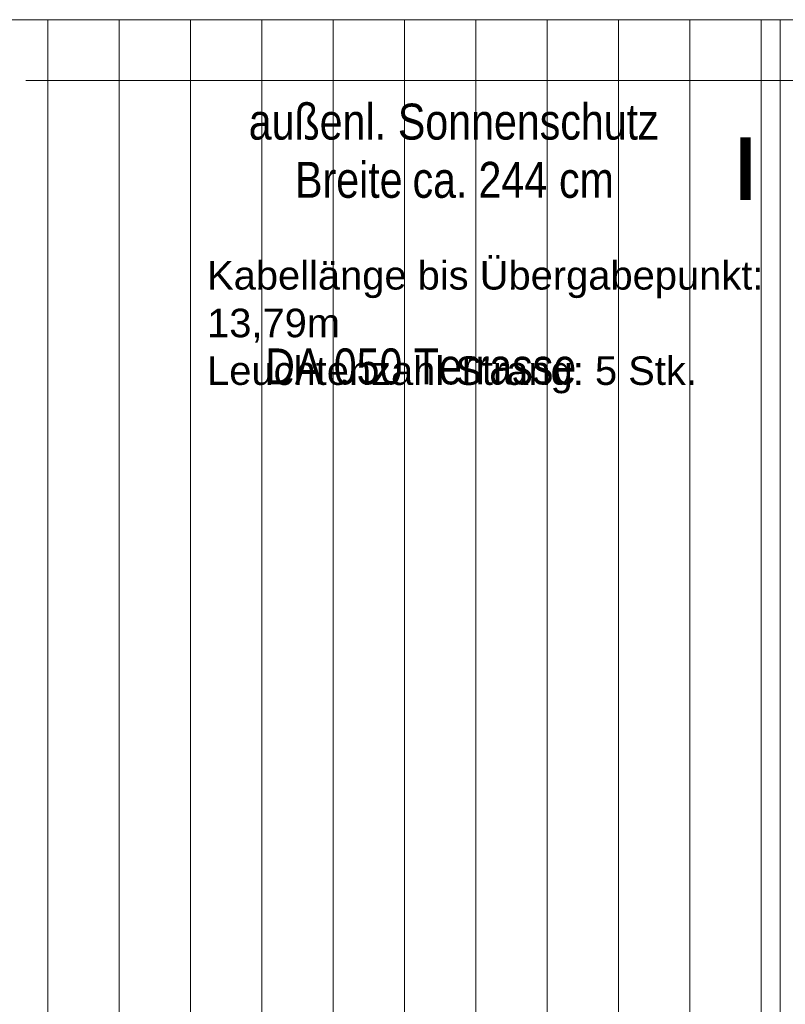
# Model space of a CAD drawing. Extents: x -620 to 300, y 62 to 1112.
# Tile 119 of 226: x -16 to 27, y 317 to 373. Entities that reach past the tile are written whole.
import ezdxf

# ---------------------------------------------------------------- set-up
doc = ezdxf.new("R2010")
doc.units = 0
doc.layers.get('0').update_dxf_attribs({"lineweight": 13})
doc.layers.add('00_E_ST_Handlaufleuchte_Kabel_Text', color=7, linetype='Continuous', lineweight=13)
doc.layers.add('70 -72 Beschriftung- 5 Höhenkoten-A06CPVSCL0', color=7, linetype='Continuous', lineweight=15)
for name, color, linetype, lineweight, true_color in [('30 -33 Aussenwände- 7 Fassade_ Elemente', 7, 'Continuous', 9, 0x00aacc), ('60- 61 allgemeine Ausstattung- 4 Terrassen', 9, 'Continuous', 9, 0x808080), ('70 -72 Beschriftung- 1 Beschriftung allgemein', 7, 'Continuous', 9, 0xff6633)]:
    doc.layers.add(name, color=color, linetype=linetype, lineweight=lineweight, true_color=true_color)
doc.styles.get("Standard").update_dxf_attribs({"font": 'ARIALN.TTF'})

# ---------------------------------------------------------------- blocks, each defined once
blk = doc.blocks.new('Referenz-A06CPVSGL0')
at = {"layer": '30 -33 Aussenwände- 7 Fassade_ Elemente', "color": 0, "linetype": 'Continuous', "ltscale": 0.13}
blk.add_line((38.021, 372.513), (-124.179, 372.513), dxfattribs=at)
at = {"layer": '60- 61 allgemeine Ausstattung- 4 Terrassen', "color": 0}
for p, q in [((26.901, 372.513), (-138.159, 372.513)), ((-14.159, 264.653), (-14.159, 372.513)), ((-10.159, 264.653), (-10.159, 372.513)), ((-6.159, 264.653), (-6.159, 372.513)), ((-2.159, 264.653), (-2.159, 372.513)), ((1.841, 264.653), (1.841, 372.513)), ((5.841, 264.653), (5.841, 372.513)), ((9.841, 264.653), (9.841, 372.513)), ((13.841, 264.653), (13.841, 372.513)), ((17.841, 264.653), (17.841, 372.513)), ((21.841, 264.653), (21.841, 372.513)), ((25.841, 264.653), (25.841, 372.513)), ((26.901, 264.653), (26.901, 372.513))]:
    blk.add_line(p, q, dxfattribs=at)
at = {"layer": '70 -72 Beschriftung- 1 Beschriftung allgemein', "color": 0, "linetype": 'Continuous', "ltscale": 0.13}
blk.add_line((-15.379, 369.107), (31.621, 369.107), dxfattribs=at)
at = {"layer": '70 -72 Beschriftung- 1 Beschriftung allgemein', "color": 0, "linetype": 'Continuous', "ltscale": 0.13, "char_height": 2.01377, "attachment_point": 1}
for s, insert in [('{\\fArial Narrow;außenl.}', (-2.887, 367.807)), ('{\\fArial Narrow;Sonnenschutz}', (5.473, 367.807)), ('{\\fArial Narrow;Breite}', (-0.29, 364.545)), ('{\\fArial Narrow;244}', (9.991, 364.545)), ('{\\fArial Narrow;ca.}', (6.296, 364.545)), ('{\\fArial Narrow;cm}', (14.506, 364.545))]:
    blk.add_mtext(s, dxfattribs=dict(at, insert=insert))
at = {"layer": '70 -72 Beschriftung- 1 Beschriftung allgemein', "color": 0, "linetype": 'Continuous', "ltscale": 0.13, "insert": (24.401, 365.924), "char_height": 3.5241, "attachment_point": 1, "rotation": 0}
blk.add_mtext('{\\fArial Narrow|b1|i0;I}', dxfattribs=at)
at = {"layer": '70 -72 Beschriftung- 5 Höhenkoten-A06CPVSCL0', "color": 0, "linetype": 'Continuous', "ltscale": 0.15, "insert": (-1.967, 354.088), "char_height": 2.01377, "attachment_point": 1}
blk.add_mtext('{\\fArial Narrow;DA 050 Terrasse}', dxfattribs=at)

msp = doc.modelspace()

# ---------------------------------------------------------------- block references
at = {"color": 8, "lineweight": 13, "ltscale": 0.13, "true_color": 0x808080}
msp.add_blockref('Referenz-A06CPVSGL0', (0, 0), dxfattribs=at)

# ---------------------------------------------------------------- texts
at = {"layer": '00_E_ST_Handlaufleuchte_Kabel_Text', "ltscale": 0.13, "char_height": 1.6, "attachment_point": 1}
for s, insert in [('{\\fArial;Kabellänge bis Übergabepunkt:}', (-5.224, 358.988)), ('{\\fArial;13,79m}', (-5.224, 356.316)), ('{\\fArial;Leuchtenzahl Strang: 5 Stk.}', (-5.224, 353.644))]:
    msp.add_mtext(s, dxfattribs=dict(at, insert=insert))

doc.saveas('drawing.dxf')
